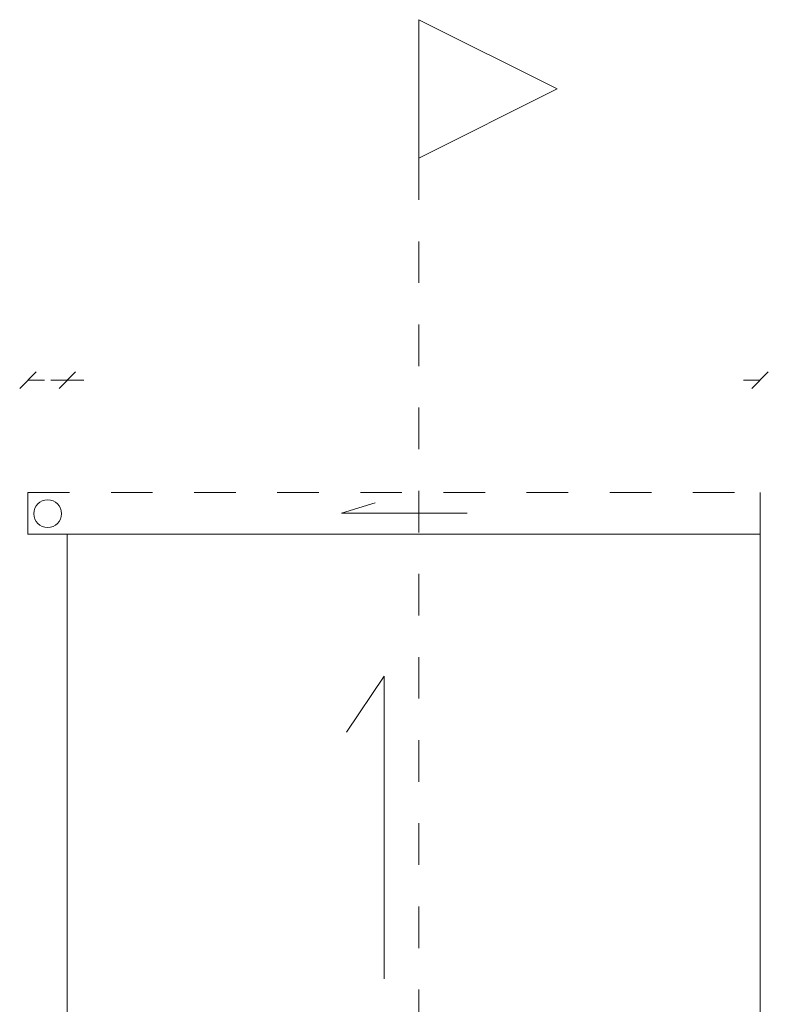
# Model space of a CAD drawing. Header units: millimetres. Extents: x 204754 to 499005, y -178579 to -103222.
# Tile 113 of 178: x 263533 to 265694, y -123592 to -120749. Entities that reach past the tile are written whole.
import ezdxf

# ---------------------------------------------------------------- set-up
doc = ezdxf.new("R2010")
doc.units = ezdxf.units.MM
doc.header["$MEASUREMENT"] = 0
doc.linetypes.add('Przerywana', pattern=[240, 120, -120])
doc.layers.get('0').update_dxf_attribs({"color": 252, "lineweight": 5})
for name, color, linetype, lineweight in [('840-G Znaczniki ogólne_Nr_pióra__3', 252, 'Continuous', 5), ('Nowe_820-G Rysunki Obrazki_Nr_pióra__103', 252, 'Continuous', 5), ('Nowe_820-G Rysunki Obrazki_Nr_pióra__27', 252, 'Continuous', 5), ('Nowe_820-G Rysunki Obrazki_Nr_pióra__84', 252, 'Continuous', 5), ('Nowe_Nowe_220(1)-A Ściany zewnętrzne_Nr_pióra__64', 252, 'Continuous', 5), ('Nowe_Nowe_220(1)-A Ściany zewnętrzne_Nr_pióra__84', 252, 'Continuous', 5)]:
    doc.layers.add(name, color=color, linetype=linetype, lineweight=lineweight)

# ---------------------------------------------------------------- blocks, each defined once
blk = doc.blocks.new('podkład 20251118')
at = {"color": 252, "lineweight": 5}
for p, q in [((264684.9, -120749.1), (264684.9, -121149.1)), ((265084.9, -120949.1), (264684.9, -120749.1)), ((264684.9, -121149.1), (265084.9, -120949.1))]:
    blk.add_line(p, q, dxfattribs=at)
at = {"color": 252, "linetype": 'Continuous', "lineweight": 5}
for p, q in [((263580.3, -121765.9), (263532.8, -121813.4)), ((263646.6, -121813.4), (263694.1, -121765.9)), ((263694.1, -121765.9), (263646.6, -121813.4)), ((265646.7, -121813.4), (265694.2, -121765.9)), ((263556.5, -121789.6), (263604, -121789.6)), ((263670.3, -121789.6), (263622.8, -121789.6)), ((263670.3, -121789.6), (263717.8, -121789.6)), ((265670.5, -121789.6), (265623, -121789.6))]:
    blk.add_line(p, q, dxfattribs=at)
at = {"layer": '840-G Znaczniki ogólne_Nr_pióra__3', "color": 252, "linetype": 'Continuous', "lineweight": 5}
for p, q in [((264684.9, -120749.1), (264684.9, -121149.1)), ((265084.9, -120949.1), (264684.9, -120749.1)), ((264684.9, -121149.1), (265084.9, -120949.1))]:
    blk.add_line(p, q, dxfattribs=at)
at = {"layer": '840-G Znaczniki ogólne_Nr_pióra__3', "color": 252, "linetype": 'Przerywana', "lineweight": 5}
blk.add_line((264684.9, -121149.1), (264684.9, -142839.1), dxfattribs=at)
at = {"layer": 'Nowe_820-G Rysunki Obrazki_Nr_pióra__103', "color": 252, "linetype": 'Przerywana', "lineweight": 5}
for p, q in [((263556.5, -122114), (263556.5, -122234)), ((263556.5, -122114), (265670.5, -122114)), ((265670.5, -122114), (265670.5, -122234)), ((263556.5, -122234), (263689.5, -122234))]:
    blk.add_line(p, q, dxfattribs=at)
at = {"layer": 'Nowe_820-G Rysunki Obrazki_Nr_pióra__27', "color": 252, "linetype": 'Continuous', "lineweight": 5}
for p, q in [((263670.3, -122234), (263670.3, -126100.4)), ((263670.3, -122234), (265670.5, -122234)), ((265670.5, -122234), (265670.5, -126418.4))]:
    blk.add_line(p, q, dxfattribs=at)
at = {"layer": 'Nowe_820-G Rysunki Obrazki_Nr_pióra__84', "color": 252, "linetype": 'Continuous', "lineweight": 5}
blk.add_circle((263613.5, -122175.3), 40, dxfattribs=at)
at = {"layer": 'Nowe_Nowe_220(1)-A Ściany zewnętrzne_Nr_pióra__64', "color": 252, "linetype": 'Continuous', "lineweight": 5}
for p, q in [((264584.9, -122644.3), (264476.4, -122805.5)), ((264584.9, -123517.6), (264584.9, -122644.3))]:
    blk.add_line(p, q, dxfattribs=at)
at = {"layer": 'Nowe_Nowe_220(1)-A Ściany zewnętrzne_Nr_pióra__84', "color": 252, "linetype": 'Continuous', "lineweight": 5}
for p, q in [((264461.6, -122173.8), (264558.8, -122144.1)), ((264825, -122173.8), (264461.6, -122173.8))]:
    blk.add_line(p, q, dxfattribs=at)

msp = doc.modelspace()

# ---------------------------------------------------------------- block references
msp.add_blockref('podkład 20251118', (0, 0))

doc.saveas('drawing.dxf')
